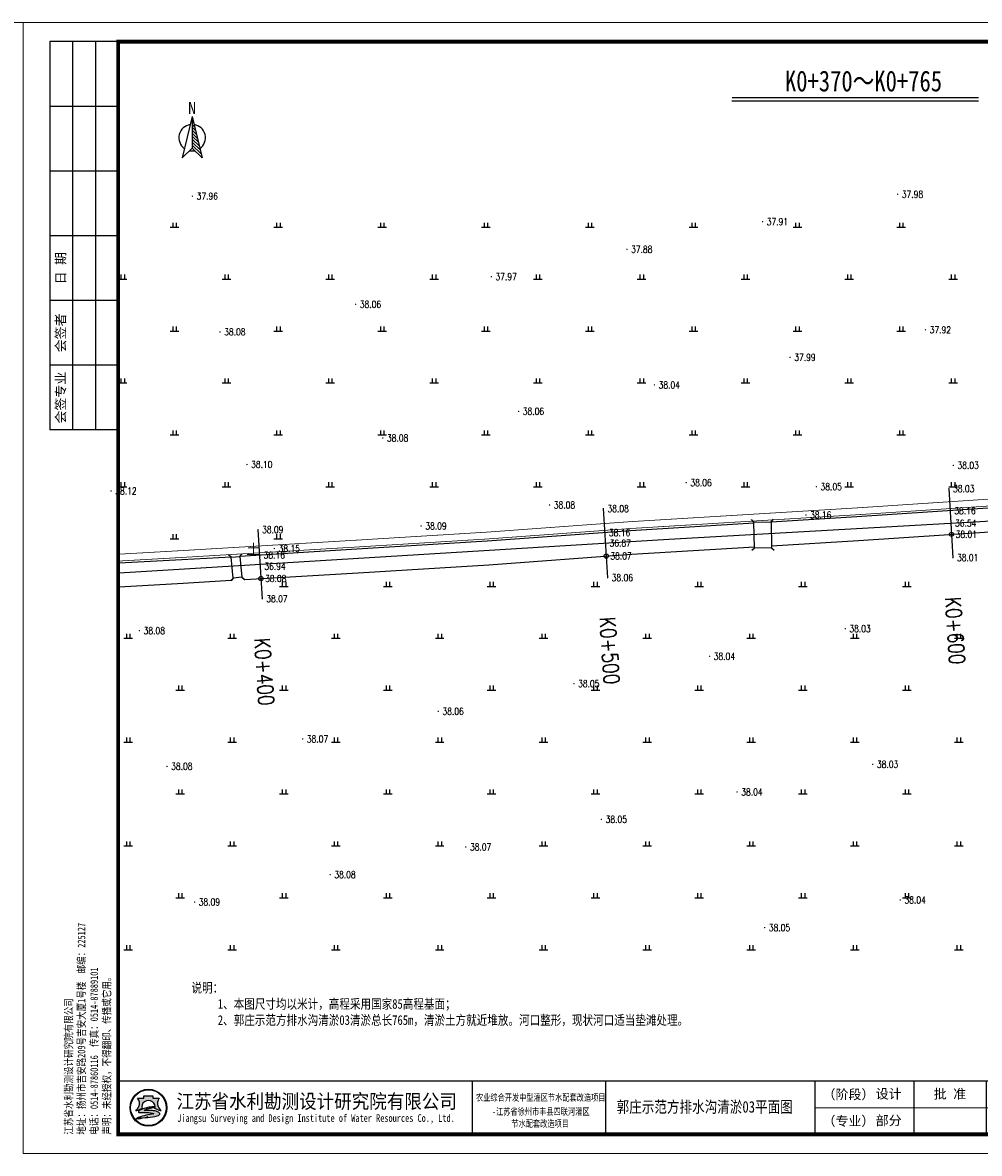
# Model space of a CAD drawing. Extents: x 464172 to 473094, y 3847158 to 3855433.
# Tile 89 of 98: x 470240 to 470517, y 3852704 to 3853030. Entities that reach past the tile are written whole.
import ezdxf
from ezdxf.enums import TextEntityAlignment as Align

# ---------------------------------------------------------------- set-up
doc = ezdxf.new("R2010")
doc.units = 0
doc.linetypes.add('X3', pattern=[5, 4, -1])
doc.layers.get('0').update_dxf_attribs({"linetype": 'CONTINUOUS'})
doc.layers.add('ASSIST', color=7, linetype='CONTINUOUS', plot=False)
for name, color, linetype in [('DIMTEX', 7, 'CONTINUOUS'), ('DLSS', 4, 'CONTINUOUS'), ('DMTZ', 3, 'CONTINUOUS'), ('DMX', 1, 'CONTINUOUS'), ('GCD', 9, 'CONTINUOUS'), ('LINE', 7, 'CONTINUOUS'), ('ZBTZ', 8, 'CONTINUOUS'), ('断面', 7, 'CONTINUOUS'), ('零点距', 1, 'CONTINUOUS')]:
    doc.layers.add(name, color=color, linetype=linetype)
doc.layers.add('文字', color=7, linetype='CONTINUOUS', lineweight=15)
doc.styles.add('-仿宋_GB2312', font='FangSong_GB2312.ttf')
doc.styles.add('HZ', font='rs.shx', dxfattribs={"width": 0.8, "bigfont": 'hztxt.shx'})
doc.styles.add('LYJFS', font='times.ttf', dxfattribs={"width": 0.7})
doc.styles.get("Standard").update_dxf_attribs({"font": 'rs.shx', "bigfont": 'hztxt.shx'})
doc.styles.add('STYLE2', font='txt', dxfattribs={"width": 0.8})
doc.styles.add('仿宋', font='FangSong_GB2312.ttf', dxfattribs={"width": 0.8})
doc.styles.add('仿宋体', font='FangSong_GB2312.ttf', dxfattribs={"width": 0.8})
doc.styles.add('宋体', font='txt')
doc.styles.add('黑体', font='simhei.ttf')
doc.linetypes.add('10411', pattern='A,2,[150,AAA.SHX,S=1,R=0,X=0,Y=1],2,[151,AAA.SHX,S=1,R=0,X=0,Y=3],1e-11', length=4.00000000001)

# ---------------------------------------------------------------- blocks, each defined once
blk = doc.blocks.new('GC200')
at = {"linetype": 'Continuous', "const_width": 0.2, "flags": 128}
blk.add_lwpolyline([(-0.1, 0, 1), (0.1, 0, 1)], format="xyb", close=True, dxfattribs=at)
blk = doc.blocks.new('gc119')
for p, q in [((-1.25, 0), (1.25, 0)), ((-0.5, 1.3), (-0.5, 0)), ((0.5, 1.3), (0.5, 0))]:
    blk.add_line(p, q)
blk = doc.blocks.new('A$C67844AE1')
at = {"color": 7, "linetype": 'ByBlock', "lineweight": -3}
for p, q in [((-68.54528065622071, 12.60233967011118), (-102.4539569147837, -126.4874291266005)), ((-68.54528065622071, 12.60233967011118), (-68.54528065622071, -93.55508338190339)), ((-68.54528065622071, 12.60233967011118), (-34.63660439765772, -126.4874291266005)), ((-68.54528065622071, 6.444916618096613), (-66.57848399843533, 4.534749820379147)), ((-75.16375737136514, -13.81146217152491), (-75.00695480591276, -13.90275762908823)), ((-68.54528065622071, -3.555083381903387), (-63.38429603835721, -8.56746807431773)), ((-68.54528065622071, -13.55508338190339), (-60.19010807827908, -21.66968596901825)), ((-68.54528065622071, -23.55508338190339), (-56.99592011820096, -34.77190386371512)), ((-68.54528065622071, -33.55508338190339), (-53.80173215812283, -47.874121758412)), ((-68.54528065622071, -43.55508338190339), (-50.60754419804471, -60.97633965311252)), ((-68.54528065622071, -53.55508338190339), (-47.4133562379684, -74.0785575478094)), ((-68.54528065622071, -63.55508338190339), (-44.21916827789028, -87.18077544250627)), ((-68.54528065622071, -73.55508338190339), (-41.02498031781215, -100.282993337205)), ((-68.54528065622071, -93.55508338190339), (-102.4539569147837, -126.4874291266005)), ((-68.54528065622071, -83.55508338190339), (-37.83079235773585, -113.3852112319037)), ((-68.54528065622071, -93.55508338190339), (-34.63660439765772, -126.4874291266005))]:
    blk.add_line(p, q, dxfattribs=at)
for start, end in [(98.47002997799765, 234.1282238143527), (305.8717761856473, 81.52997002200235), (258.3564658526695, 281.6435341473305)]:
    blk.add_arc((-68.54528065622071, -58.56304133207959), 44.66625879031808, start, end, dxfattribs=at)
at = {"color": 7, "linetype": 'ByBlock', "lineweight": -3, "insert": (-82.5777418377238, 61.776892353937), "char_height": 40, "width": 53.56766932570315, "attachment_point": 1}
blk.add_mtext('{\\fSimSun|b0|i0|c134|p2;N}', dxfattribs=at)
blk = doc.blocks.new('TK')
h = blk.add_hatch(color=152)
h.dxf.hatch_style = 1
h.paths.add_polyline_path([(37.76634519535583, 12, 1), (28.08865389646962, 12, 1)])
h.paths.add_polyline_path([(37.60348109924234, 12, 1), (28.2515179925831, 12, 1)], flags=16)
h = blk.add_hatch(color=152)
h.dxf.hatch_style = 1
edge = h.paths.add_edge_path()
edge.add_arc((34.80941884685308, 9.57513306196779), 1.461698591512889, 43.31770961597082, 70.37003522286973)
edge.add_arc((33.42980450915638, 5.707128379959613), 5.568375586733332, 70.37003522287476, 84.52854590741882)
edge.add_arc((32.84297213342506, -0.4193509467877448), 11.72289597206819, 84.5285459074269, 95.17746754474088)
edge.add_arc((32.98455917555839, 9.871856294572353), 1.831337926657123, 111.7965680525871, 130.9174013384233, ccw=False)
edge.add_arc((34.88031159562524, 5.13131362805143), 6.936886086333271, 98.84274785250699, 111.79656805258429, ccw=False)
edge.add_arc((35.94667124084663, -1.723120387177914), 13.873772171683, 95.21036804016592, 98.84274785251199, ccw=False)
edge.add_ellipse((32.92749954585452, 12.29239219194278), major_axis=(-1.773815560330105, 0), ratio=0.8776980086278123, start_angle=172.6538623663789, end_angle=176.9129867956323)
edge.add_arc((34.51986391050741, 1.961408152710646), 10.24870363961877, 88.99992913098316, 98.52267106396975)
edge.add_arc((34.12653419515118, 4.586133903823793), 7.594670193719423, 98.5226710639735, 116.8491039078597)
edge.add_arc((31.25213164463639, 10.26438648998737), 1.230336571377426, 116.8491039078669, 139.2900683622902)
edge.add_arc((30.4676556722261, 10.93937889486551), 0.1954369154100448, 139.2900683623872, 263.050638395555)
edge.add_arc((30.65080526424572, 12.44199033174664), 1.70916902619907, 263.0506383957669, 272.136251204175)
edge.add_arc((31.81845295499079, -18.86063964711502), 29.61523112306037, 88.46268833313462, 92.13625120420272, ccw=False)
edge.add_arc((32.47617160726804, 5.646726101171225), 5.099041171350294, 68.07113774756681, 88.46268833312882, ccw=False)
edge.add_arc((36.58583429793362, -10.91731876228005), 21.4080615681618, 95.91294384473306, 98.79521578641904)
edge.add_arc((35.21854840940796, -2.080308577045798), 12.46590188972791, 98.79521578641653, 117.8496747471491)
edge.add_arc((93.71745628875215, -228.4932874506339), 245.9934265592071, 104.7703900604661, 105.15790668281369, ccw=False)
edge.add_line((31.00239690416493, 9.371353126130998), (30.1988762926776, 9.045501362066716))
edge.add_arc((51.56004769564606, -88.12407086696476), 99.48982566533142, 100.90627282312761, 102.39834375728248, ccw=False)
edge.add_line((32.73627937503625, 9.568770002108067), (32.12568198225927, 9.380185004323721))
edge.add_arc((29.81630978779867, 37.97211086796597), 28.68503833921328, 274.6177604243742, 279.6944367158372)
edge.add_arc((33.87653895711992, 14.20489681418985), 4.573507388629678, 279.694436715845, 287.6119267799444)
edge.add_arc((34.76080719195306, 11.41934212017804), 1.650966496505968, 287.6119267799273, 311.5140981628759)
edge.add_arc((35.67269695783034, 10.38914913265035), 0.2751610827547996, 311.5140981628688, 403.3177096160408)
edge = h.paths.add_edge_path()
edge.add_arc((37.34861352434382, 13.13700107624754), 2.066422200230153, 138.9741968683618, 204.1180883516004, ccw=False)
edge.add_line((35.78967558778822, 14.49339822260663), (34.09257231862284, 14.49339822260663))
edge.add_line((34.09257231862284, 14.49339822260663), (34.09257231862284, 15.08006279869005))
edge.add_line((34.09257231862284, 15.08006279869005), (31.76242677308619, 15.08006279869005))
edge.add_line((31.76242677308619, 15.08006279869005), (31.76242677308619, 14.49339822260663))
edge.add_line((31.76242677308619, 14.49339822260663), (30.06532350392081, 14.49339822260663))
edge.add_arc((28.50638556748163, 13.13700107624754), 2.066422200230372, -24.118088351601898, 41.0258031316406, ccw=False)
edge.add_arc((26.96985351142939, 13.82490731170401), 3.749914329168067, 314.34412131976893, 335.8819116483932, ccw=False)
edge.add_arc((28.92445619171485, 14.17747440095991), 3.106664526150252, 282.3877277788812, 290.1465811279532)
edge.add_arc((25.86021252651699, 22.52986678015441), 12.00340818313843, 290.1465811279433, 296.6495194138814)
edge.add_ellipse((32.92749954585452, 12.29239219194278), major_axis=(-1.773815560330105, 0), ratio=0.8776980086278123, start_angle=176.9129867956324, end_angle=378.37473811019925, ccw=False)
edge.add_ellipse((32.92749954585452, 12.29239219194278), major_axis=(-1.773815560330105, 0), ratio=0.8776980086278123, start_angle=172.653862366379, end_angle=176.9129867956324, ccw=False)
edge.add_ellipse((32.92749954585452, 12.29239219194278), major_axis=(-1.773815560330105, 0), ratio=0.8776980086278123, start_angle=161.6252618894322, end_angle=172.653862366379, ccw=False)
edge.add_arc((39.99478656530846, 22.52986678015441), 12.00340818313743, 243.3504805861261, 249.853418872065)
edge.add_arc((36.93054290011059, 14.17747440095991), 3.106664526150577, 249.8534188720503, 257.61227222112)
edge.add_arc((38.88514558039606, 13.82490731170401), 3.74991432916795, 204.1180883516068, 225.6558786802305, ccw=False)
at = {"lineweight": 0}
for p, q in [((0, 0), (0, 297)), ((0, 297), (420, 297)), ((420, 297), (420, 0)), ((415, 12), (208, 12)), ((420, 0), (0, 0))]:
    blk.add_line(p, q, dxfattribs=at)
for p, q in [((25, 292), (7, 292)), ((7, 292), (7, 190)), ((13, 292), (13, 190)), ((19, 292), (19, 190)), ((25, 275), (7, 275)), ((25, 258), (7, 258)), ((25, 241), (7, 241)), ((25, 224), (7, 224)), ((25, 207), (7, 207)), ((25, 190), (7, 190)), ((118, 19), (118, 5)), ((153, 19), (153, 5)), ((208, 19), (208, 5)), ((234, 19), (234, 5)), ((253, 19), (253, 5)), ((272, 19), (272, 5)), ((291, 19), (291, 5)), ((310, 19), (310, 5)), ((329, 19), (329, 5)), ((348, 19), (348, 5)), ((366, 19), (366, 5)), ((383, 12), (383, 5))]:
    blk.add_line(p, q)
at = {"lineweight": 0, "const_width": 1}
blk.add_lwpolyline([(25, 292), (415, 292), (415, 5), (25, 5)], close=True, dxfattribs=at)
at = {"lineweight": 0, "const_width": 0.4}
blk.add_lwpolyline([(415, 19), (25, 19)], dxfattribs=at)
at = {"color": 152}
for points in [[(31.24412181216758, 11.80161767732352, -0.02838203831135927), (29.99446309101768, 11.26089254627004, -0.03386732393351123), (29.59091690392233, 11.14313846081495, 0.09425397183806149), (30.39241989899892, 12.29262248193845, 0.2921547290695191), (30.06532350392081, 14.49339822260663), (31.76242677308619, 14.49339822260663), (31.76242677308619, 15.08006279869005), (34.09257231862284, 15.08006279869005), (34.09257231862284, 14.49339822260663), (35.78967558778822, 14.49339822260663, 0.29215472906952), (35.46257919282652, 12.29262248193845, 0.09425397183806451), (36.2640821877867, 11.14313846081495, -0.03386732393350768), (35.86053600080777, 11.26089254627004, -0.02838203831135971), (34.61087727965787, 11.80161767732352)], [(34.69874112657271, 12.20855064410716, 0.04157472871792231), (33.0009984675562, 12.09693843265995, 0.08013502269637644), (30.6964595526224, 11.36209164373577, 0.09823132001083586), (30.31951032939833, 11.06684867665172, 0.599439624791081), (30.44400935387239, 10.74537776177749, 0.03966424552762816), (30.71451621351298, 10.73400916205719, -0.01603031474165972), (32.61296833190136, 10.7439319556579, -0.08921046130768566), (34.38043466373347, 10.37684270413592, 0.01257694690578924), (33.31247064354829, 10.23900867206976, 0.08333285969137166), (29.39506013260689, 8.941746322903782, -0.001690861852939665), (31.00239690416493, 9.371353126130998), (30.1988762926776, 9.045501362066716, -0.006510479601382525), (32.73627937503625, 9.568770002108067), (32.12568198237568, 9.380185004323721, 0.02215480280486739), (34.64668864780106, 9.696699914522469, 0.03456031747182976), (35.26033732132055, 9.845760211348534, 0.1046726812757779), (35.85507491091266, 10.18311053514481, 0.4234638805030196), (35.87289335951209, 10.57792154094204, 0.1185893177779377), (35.30046801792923, 10.95188049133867, 0.06185687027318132), (33.96074808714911, 11.25013348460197, 0.04649815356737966), (31.78508714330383, 11.25571519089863, -0.08362449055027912), (32.30456102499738, 11.57226833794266, -0.05658197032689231), (33.81395195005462, 11.9857476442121, -0.01585057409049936), (34.68675527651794, 12.09332510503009)]]:
    blk.add_lwpolyline(points, format="xyb", dxfattribs=at)
for radius in [4.838845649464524, 4.675981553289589]:
    blk.add_circle((32.92749954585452, 12), radius, dxfattribs=at)
blk.add_arc((34.88031159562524, 5.13131362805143), 6.936886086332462, 98.84274785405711, 111.7965680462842, dxfattribs=at)
for start_param, end_param in [(2.820892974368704, 6.603884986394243), (3.013378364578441, 3.087714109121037)]:
    blk.add_ellipse((32.92749954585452, 12.29239219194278), major_axis=(-1.773815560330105, 0), ratio=0.8776980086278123, start_param=start_param, end_param=end_param, dxfattribs=at)
at = {"style": '宋体'}
for s, height, width, p in [('江苏省水利勘测设计研究院有限公司', 3.75, 0.9, (77.12731924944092, 13.75084589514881)), ('农业综合开发中型灌区节水配套改造项目', 1.8, 0.75, (136, 14.74047347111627)), ('-江苏省徐州市丰县四联河灌区', 1.8, 0.75, (136, 11.02926161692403)), ('Jiangsu Surveying and Design Institute of Water Resources Co., Ltd.', 2, 0.8, (76.9551912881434, 9.01340379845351)), ('节水配套改造项目', 1.8, 0.75, (135.8399052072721, 7.880905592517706))]:
    blk.add_text(s, height=height, dxfattribs=dict(at, width=width)).set_placement(p, align=Align.MIDDLE)
at = {"style": 'LYJFS'}
for s, p in [('（阶段）', (216.8339300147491, 15.5)), ('（专业）', (216.8339300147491, 8.5))]:
    blk.add_text(s, height=2.5, dxfattribs=at).set_placement(p, align=Align.MIDDLE_CENTER)
at = {"style": '仿宋'}
blk.add_text('2018.05', height=2.5, dxfattribs=at).set_placement((357, 8.5), align=Align.MIDDLE)
at = {"rotation": 90}
for s, insert, char_height, attachment_point, style in [('日 期', (10, 232.5), 2.5, 5, '宋体'), ('会签者', (10, 215.5), 2.5, 5, '宋体'), ('会签专业', (10, 198.5), 2.5, 5, '宋体'), ('江苏省水利勘测设计研究院有限公司\\P地址：扬州市吉安路209号吉安大厦1号楼  邮编：225127\\P电话：0514-87860116  传真：0514-87889101\\P声明：未经授权，不得翻印、传播或它用。', (23.29513194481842, 4.918324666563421), 2, 7, '仿宋')]:
    blk.add_mtext(s, dxfattribs=dict(at, insert=insert, char_height=char_height, attachment_point=attachment_point, style=style))
at = {"char_height": 2.5, "attachment_point": 5, "style": '宋体'}
for s, insert in [('设计', (227.4021536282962, 15.5)), ('批 准', (243.5, 15.5)), ('核 定', (262.4375, 15.47222222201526)), ('审 查', (281.4305555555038, 15.47328627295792)), ('校 核', (300.4652777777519, 15.54328155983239)), ('设 计', (319.4722222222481, 15.59333057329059)), ('制 图', (338.4166666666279, 15.4779241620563)), ('日 期', (357, 15.5)), ('甲级设计证书编号A132012666', (390.5, 15.5)), ('部分', (227.4021536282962, 8.5)), ('图 号', (374.5, 8.5))]:
    blk.add_mtext(s, dxfattribs=dict(at, insert=insert))

msp = doc.modelspace()

# ---------------------------------------------------------------- linework, layer by layer
at = {"lineweight": 0}
for p, q in [((469778.8677340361, 3853030.298726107), (470240.8908340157, 3853030.298726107)), ((470240.8908340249, 3853030.298726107), (470702.9139340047, 3853030.298726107))]:
    msp.add_line(p, q, dxfattribs=at)
at = {"linetype": 'Continuous', "flags": 128}
msp.add_lwpolyline([(470268.3922091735, 3852871.308993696), (470427.1950237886, 3852881.017920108), (470617.1466663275, 3852891.850847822), (470662.2141600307, 3852894.623489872)], dxfattribs=at)
at = {"layer": 'ASSIST', "linetype": 'Continuous', "flags": 128}
for points in [[(470451.9487616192, 3852878.493314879), (470451.8006825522, 3852885.993116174), (470456.7937043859, 3852886.091700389), (470456.9417834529, 3852878.591899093)], [(470301.3510232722, 3852869.793846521), (470300.7824935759, 3852875.855738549), (470303.2421664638, 3852876.086425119), (470303.8106961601, 3852870.024533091)]]:
    msp.add_lwpolyline(points, close=True, dxfattribs=at)
at = {"layer": 'DIMTEX', "color": 1, "linetype": 'Continuous'}
msp.add_line((470445.4891335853, 3853008.697770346), (470516.7603159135, 3853008.697770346), dxfattribs=at)
at = {"layer": 'DIMTEX', "linetype": 'Continuous'}
msp.add_line((470445.4686407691, 3853007.735327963), (470516.7603159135, 3853007.735327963), dxfattribs=at)
at = {"layer": 'DLSS', "color": 8, "linetype": 'X3', "const_width": 0.2, "flags": 128}
msp.add_lwpolyline([(470268.3922091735, 3852876.716829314), (470286.2936127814, 3852877.735817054), (470336.9074054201, 3852880.761116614), (470374.5608342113, 3852883.075317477), (470415.9390564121, 3852886.098325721), (470481.4255307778, 3852890.078994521), (470535.3944040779, 3852893.658955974), (470561.680914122, 3852894.80728667), (470595.2271646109, 3852896.933858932)], dxfattribs=at)
at = {"layer": 'DLSS', "color": 8, "linetype": 'Continuous', "const_width": 0.2, "flags": 128}
msp.add_lwpolyline([(470268.3922091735, 3852874.733049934), (470286.4089774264, 3852875.758604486), (470337.0272406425, 3852878.784171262), (470374.6937435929, 3852881.09917567), (470416.0713021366, 3852884.122135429), (470481.5511619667, 3852888.102402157), (470535.5031830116, 3852891.681245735), (470561.7867947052, 3852892.829449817), (470595.3524660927, 3852894.957253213)], dxfattribs=at)
at = {"layer": 'DLSS', "linetype": 'Continuous'}
for points in [[(470451.8006825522, 3852885.993116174), (470451.0797548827, 3852886.686126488)], [(470451.9487616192, 3852878.493314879), (470451.8006825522, 3852885.993116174)], [(470456.7937043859, 3852886.091700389), (470457.4867147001, 3852886.812628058)], [(470456.7937043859, 3852886.091700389), (470456.9417834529, 3852878.591899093)], [(470451.9487616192, 3852878.493314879), (470451.255751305, 3852877.77238721)], [(470456.9417834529, 3852878.591899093), (470457.6627111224, 3852877.898888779)], [(470300.7824935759, 3852875.855738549), (470300.0124482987, 3852876.49372779)], [(470301.3510232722, 3852869.793846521), (470300.7824935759, 3852875.855738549)], [(470303.2421664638, 3852876.086425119), (470303.8801557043, 3852876.856470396)], [(470303.2421664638, 3852876.086425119), (470303.8106961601, 3852870.024533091)], [(470301.3510232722, 3852869.793846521), (470300.7130340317, 3852869.023801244)], [(470303.8106961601, 3852870.024533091), (470304.5807414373, 3852869.38654385)]]:
    msp.add_lwpolyline(points, dxfattribs=at)
at = {"layer": 'DMTZ', "color": 7, "linetype": '10411', "flags": 128}
for points in [[(470598.0534646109, 3852893.573958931), (470561.8213477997, 3852892.184002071), (470535.5386819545, 3852891.035839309), (470481.5921604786, 3852887.457360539), (470456.7964996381, 3852885.950128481)], [(470456.9307134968, 3852879.152562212), (470482.0230640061, 3852880.677828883), (470535.9117837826, 3852884.252473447), (470562.1437974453, 3852885.398423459), (470592.6638646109, 3852887.154658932), (470601.1260008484, 3852887.600432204)], [(470451.8075190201, 3852885.646867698), (470416.1144592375, 3852883.477225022), (470374.7371172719, 3852880.454281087), (470337.0663476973, 3852878.139014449), (470303.2421664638, 3852876.086425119)], [(470303.8106961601, 3852870.024533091), (470304.6664070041, 3852869.397087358), (470337.4773715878, 3852871.358272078), (470375.192984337, 3852873.676294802), (470416.5680500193, 3852876.699072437), (470451.9417328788, 3852878.849301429)], [(470300.7824935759, 3852875.855738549), (470286.4466255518, 3852875.11336047), (470268.3922091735, 3852874.085662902)], [(470268.3922091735, 3852867.281480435), (470286.842315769, 3852868.33170157), (470300.7013333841, 3852869.208584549), (470301.3510232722, 3852869.793846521)]]:
    msp.add_lwpolyline(points, dxfattribs=at)
at = {"layer": 'DMX', "linetype": 'Continuous'}
for points in [[(470508.1626882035, 3852895.651748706), (470509.3014363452, 3852875.684193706)], [(470408.2884704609, 3852889.880678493), (470409.5089565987, 3852869.917952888)], [(470308.474842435, 3852883.778247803), (470309.6953285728, 3852863.815522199)]]:
    msp.add_lwpolyline(points, dxfattribs=at)
at = {"layer": '断面', "color": 3, "lineweight": 15}
msp.add_line((464172.0765449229, 3853030.298726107), (473094.2561084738, 3853030.298726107), dxfattribs=at)
at = {"layer": '零点距', "linetype": 'Continuous'}
for centre in [(470508.9149174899, 3852882.461668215), (470409.1276045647, 3852876.155488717), (470309.337013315, 3852869.676259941)]:
    msp.add_circle(centre, 0.6012746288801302, dxfattribs=at)

# ---------------------------------------------------------------- block references
at = {"layer": 'GCD', "linetype": 'Continuous'}
ref = msp.add_blockref('GC200', (470289.5512079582, 3852980.160283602, 37.95635257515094), dxfattribs=at)
ref.add_attrib('height', '37.96', dxfattribs={"linetype": 'Continuous', "height": 2, "style": 'HZ', "width": 0.8}).set_placement((470290.7512079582, 3852980.160283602), align=Align.MIDDLE_LEFT)
ref = msp.add_blockref('GC200', (470493.3665571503, 3852980.718976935, 37.97547393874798), dxfattribs=at)
ref.add_attrib('height', '37.98', dxfattribs={"linetype": 'Continuous', "height": 2, "style": 'HZ', "width": 0.8}).set_placement((470494.5665571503, 3852980.718976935), align=Align.MIDDLE_LEFT)
ref = msp.add_blockref('GC200', (470454.3143066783, 3852972.78836588, 37.91065465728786), dxfattribs=at)
ref.add_attrib('height', '37.91', dxfattribs={"linetype": 'Continuous', "height": 2, "style": 'HZ', "width": 0.8}).set_placement((470455.5143066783, 3852972.78836588), align=Align.MIDDLE_LEFT)
ref = msp.add_blockref('GC200', (470415.1144746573, 3852964.827639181, 37.8828681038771), dxfattribs=at)
ref.add_attrib('height', '37.88', dxfattribs={"linetype": 'Continuous', "height": 2, "style": 'HZ', "width": 0.8}).set_placement((470416.3144746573, 3852964.827639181), align=Align.MIDDLE_LEFT)
ref = msp.add_blockref('GC200', (470375.914642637, 3852956.866912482, 37.97158452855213), dxfattribs=at)
ref.add_attrib('height', '37.97', dxfattribs={"linetype": 'Continuous', "height": 2, "style": 'HZ', "width": 0.8}).set_placement((470377.114642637, 3852956.866912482), align=Align.MIDDLE_LEFT)
ref = msp.add_blockref('GC200', (470336.7148106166, 3852948.906185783, 38.05688318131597), dxfattribs=at)
ref.add_attrib('height', '38.06', dxfattribs={"linetype": 'Continuous', "height": 2, "style": 'HZ', "width": 0.8}).set_placement((470337.9148106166, 3852948.906185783), align=Align.MIDDLE_LEFT)
ref = msp.add_blockref('GC200', (470297.5149785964, 3852940.945459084, 38.07518130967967), dxfattribs=at)
ref.add_attrib('height', '38.08', dxfattribs={"linetype": 'Continuous', "height": 2, "style": 'HZ', "width": 0.8}).set_placement((470298.7149785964, 3852940.945459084), align=Align.MIDDLE_LEFT)
ref = msp.add_blockref('GC200', (470501.4010746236, 3852941.534202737, 37.92227866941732), dxfattribs=at)
ref.add_attrib('height', '37.92', dxfattribs={"linetype": 'Continuous', "height": 2, "style": 'HZ', "width": 0.8}).set_placement((470502.6010746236, 3852941.534202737), align=Align.MIDDLE_LEFT)
ref = msp.add_blockref('GC200', (470462.2750333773, 3852933.58853386, 37.98674282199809), dxfattribs=at)
ref.add_attrib('height', '37.99', dxfattribs={"linetype": 'Continuous', "height": 2, "style": 'HZ', "width": 0.8}).set_placement((470463.4750333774, 3852933.58853386), align=Align.MIDDLE_LEFT)
ref = msp.add_blockref('GC200', (470423.075201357, 3852925.627807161, 38.04462011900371), dxfattribs=at)
ref.add_attrib('height', '38.04', dxfattribs={"linetype": 'Continuous', "height": 2, "style": 'HZ', "width": 0.8}).set_placement((470424.275201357, 3852925.627807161), align=Align.MIDDLE_LEFT)
ref = msp.add_blockref('GC200', (470383.8169184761, 3852917.96052438, 38.0627357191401), dxfattribs=at)
ref.add_attrib('height', '38.06', dxfattribs={"linetype": 'Continuous', "height": 2, "style": 'HZ', "width": 0.8}).set_placement((470385.0169184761, 3852917.96052438), align=Align.MIDDLE_LEFT)
ref = msp.add_blockref('GC200', (470344.5586355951, 3852910.2932416, 38.08085131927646), dxfattribs=at)
ref.add_attrib('height', '38.08', dxfattribs={"linetype": 'Continuous', "height": 2, "style": 'HZ', "width": 0.8}).set_placement((470345.7586355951, 3852910.2932416), align=Align.MIDDLE_LEFT)
ref = msp.add_blockref('GC200', (470305.3003527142, 3852902.625958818, 38.09896691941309), dxfattribs=at)
ref.add_attrib('height', '38.10', dxfattribs={"linetype": 'Continuous', "height": 2, "style": 'HZ', "width": 0.8}).set_placement((470306.5003527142, 3852902.625958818), align=Align.MIDDLE_LEFT)
ref = msp.add_blockref('GC200', (470509.4355920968, 3852902.349428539, 38.03235705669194), dxfattribs=at)
ref.add_attrib('height', '38.03', dxfattribs={"linetype": 'Continuous', "height": 2, "style": 'HZ', "width": 0.8}).set_placement((470510.6355920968, 3852902.349428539), align=Align.MIDDLE_LEFT)
ref = msp.add_blockref('GC200', (470432.2536974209, 3852897.358730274, 38.06104317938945), dxfattribs=at)
ref.add_attrib('height', '38.06', dxfattribs={"linetype": 'Continuous', "height": 2, "style": 'HZ', "width": 0.8}).set_placement((470433.4536974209, 3852897.358730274), align=Align.MIDDLE_LEFT)
ref = msp.add_blockref('GC200', (470469.8659216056, 3852896.209842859, 38.04952471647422), dxfattribs=at)
ref.add_attrib('height', '38.05', dxfattribs={"linetype": 'Continuous', "height": 2, "style": 'HZ', "width": 0.8}).set_placement((470471.0659216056, 3852896.209842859), align=Align.MIDDLE_LEFT)
ref = msp.add_blockref('GC200', (470266.0420698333, 3852894.958676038, 38.11708251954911), dxfattribs=at)
ref.add_attrib('height', '38.12', dxfattribs={"linetype": 'Continuous', "height": 2, "style": 'HZ', "width": 0.8}).set_placement((470267.2420698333, 3852894.958676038), align=Align.MIDDLE_LEFT)
ref = msp.add_blockref('GC200', (470508.1626882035, 3852895.651748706, 38.03), dxfattribs=at)
ref.add_attrib('height', '38.03', dxfattribs={"linetype": 'Continuous', "height": 2, "style": 'HZ', "width": 0.8}).set_placement((470509.3626882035, 3852895.651748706, 38.03), align=Align.MIDDLE_LEFT)
ref = msp.add_blockref('GC200', (470392.7738557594, 3852890.928947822, 38.07838086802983), dxfattribs=at)
ref.add_attrib('height', '38.08', dxfattribs={"linetype": 'Continuous', "height": 2, "style": 'HZ', "width": 0.8}).set_placement((470393.9738557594, 3852890.928947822), align=Align.MIDDLE_LEFT)
ref = msp.add_blockref('GC200', (470408.2884704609, 3852889.880678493, 38.08), dxfattribs=at)
ref.add_attrib('height', '38.08', dxfattribs={"linetype": 'Continuous', "height": 2, "style": 'HZ', "width": 0.8}).set_placement((470409.4884704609, 3852889.880678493, 38.08), align=Align.MIDDLE_LEFT)
ref = msp.add_blockref('GC200', (470466.838509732, 3852888.047657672, 38.1557), dxfattribs=at)
ref.add_attrib('height', '38.16', dxfattribs={"linetype": 'Continuous', "height": 2, "style": 'HZ', "width": 0.8}).set_placement((470468.0385097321, 3852888.047657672), align=Align.MIDDLE_LEFT)
ref = msp.add_blockref('GC200', (470508.5281144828, 3852889.244125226, 38.16), dxfattribs=at)
ref.add_attrib('height', '38.16', dxfattribs={"linetype": 'Continuous', "height": 2, "style": 'HZ', "width": 0.8}).set_placement((470509.7281144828, 3852889.244125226, 38.16), align=Align.MIDDLE_LEFT)
ref = msp.add_blockref('GC200', (470308.474842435, 3852883.778247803, 38.09), dxfattribs=at)
ref.add_attrib('height', '38.09', dxfattribs={"linetype": 'Continuous', "height": 2, "style": 'HZ', "width": 0.8}).set_placement((470309.6748424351, 3852883.778247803, 38.09), align=Align.MIDDLE_LEFT)
ref = msp.add_blockref('GC200', (470355.648705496, 3852884.882656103, 38.09468448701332), dxfattribs=at)
ref.add_attrib('height', '38.09', dxfattribs={"linetype": 'Continuous', "height": 2, "style": 'HZ', "width": 0.8}).set_placement((470356.848705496, 3852884.882656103), align=Align.MIDDLE_LEFT)
ref = msp.add_blockref('GC200', (470508.7320622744, 3852885.667971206, 36.54), dxfattribs=at)
ref.add_attrib('height', '36.54', dxfattribs={"linetype": 'Continuous', "height": 2, "style": 'HZ', "width": 0.8}).set_placement((470509.9320622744, 3852885.667971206, 36.54), align=Align.MIDDLE_LEFT)
ref = msp.add_blockref('GC200', (470408.7130259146, 3852882.936491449, 38.16), dxfattribs=at)
ref.add_attrib('height', '38.16', dxfattribs={"linetype": 'Continuous', "height": 2, "style": 'HZ', "width": 0.8}).set_placement((470409.9130259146, 3852882.936491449, 38.16), align=Align.MIDDLE_LEFT)
ref = msp.add_blockref('GC200', (470408.8987135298, 3852879.89931569, 36.87), dxfattribs=at)
ref.add_attrib('height', '36.87', dxfattribs={"linetype": 'Continuous', "height": 2, "style": 'HZ', "width": 0.8}).set_placement((470410.0987135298, 3852879.89931569, 36.87), align=Align.MIDDLE_LEFT)
ref = msp.add_blockref('GC200', (470508.9149174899, 3852882.461668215, 38.01), dxfattribs=at)
ref.add_attrib('height', '38.01', dxfattribs={"linetype": 'Continuous', "height": 2, "style": 'HZ', "width": 0.8}).set_placement((470510.1149174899, 3852882.461668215, 38.01), align=Align.MIDDLE_LEFT)
ref = msp.add_blockref('GC200', (470313.2431085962, 3852878.348584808, 38.15), dxfattribs=at)
ref.add_attrib('height', '38.15', dxfattribs={"linetype": 'Continuous', "height": 2, "style": 'HZ', "width": 0.8}).set_placement((470314.4431085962, 3852878.348584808), align=Align.MIDDLE_LEFT)
ref = msp.add_blockref('GC200', (470308.9240266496, 3852876.431223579, 38.16), dxfattribs=at)
ref.add_attrib('height', '38.16', dxfattribs={"linetype": 'Continuous', "height": 2, "style": 'HZ', "width": 0.8}).set_placement((470310.1240266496, 3852876.431223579, 38.16), align=Align.MIDDLE_LEFT)
ref = msp.add_blockref('GC200', (470409.1276045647, 3852876.155488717, 38.073), dxfattribs=at)
ref.add_attrib('height', '38.07', dxfattribs={"linetype": 'Continuous', "height": 2, "style": 'HZ', "width": 0.8}).set_placement((470410.3276045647, 3852876.155488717, 38.073), align=Align.MIDDLE_LEFT)
ref = msp.add_blockref('GC200', (470509.3014363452, 3852875.684193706, 38.01), dxfattribs=at)
ref.add_attrib('height', '38.01', dxfattribs={"linetype": 'Continuous', "height": 2, "style": 'HZ', "width": 0.8}).set_placement((470510.5014363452, 3852875.684193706, 38.01), align=Align.MIDDLE_LEFT)
ref = msp.add_blockref('GC200', (470309.1229796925, 3852873.177073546, 36.94), dxfattribs=at)
ref.add_attrib('height', '36.94', dxfattribs={"linetype": 'Continuous', "height": 2, "style": 'HZ', "width": 0.8}).set_placement((470310.3229796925, 3852873.177073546, 36.94), align=Align.MIDDLE_LEFT)
ref = msp.add_blockref('GC200', (470309.337013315, 3852869.676259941, 38.08), dxfattribs=at)
ref.add_attrib('height', '38.08', dxfattribs={"linetype": 'Continuous', "height": 2, "style": 'HZ', "width": 0.8}).set_placement((470310.537013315, 3852869.676259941, 38.08), align=Align.MIDDLE_LEFT)
ref = msp.add_blockref('GC200', (470409.5089565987, 3852869.917952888, 38.06), dxfattribs=at)
ref.add_attrib('height', '38.06', dxfattribs={"linetype": 'Continuous', "height": 2, "style": 'HZ', "width": 0.8}).set_placement((470410.7089565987, 3852869.917952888, 38.06), align=Align.MIDDLE_LEFT)
ref = msp.add_blockref('GC200', (470309.6953285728, 3852863.815522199, 38.07), dxfattribs=at)
ref.add_attrib('height', '38.07', dxfattribs={"linetype": 'Continuous', "height": 2, "style": 'HZ', "width": 0.8}).set_placement((470310.8953285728, 3852863.815522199, -38.06939688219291), align=Align.MIDDLE_LEFT)
ref = msp.add_blockref('GC200', (470274.2365999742, 3852854.585068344, 38.08043453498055), dxfattribs=at)
ref.add_attrib('height', '38.08', dxfattribs={"linetype": 'Continuous', "height": 2, "style": 'HZ', "width": 0.8}).set_placement((470275.4365999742, 3852854.585068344), align=Align.MIDDLE_LEFT)
ref = msp.add_blockref('GC200', (470478.1964867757, 3852855.18886982, 38.02891551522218), dxfattribs=at)
ref.add_attrib('height', '38.03', dxfattribs={"linetype": 'Continuous', "height": 2, "style": 'HZ', "width": 0.8}).set_placement((470479.3964867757, 3852855.18886982), align=Align.MIDDLE_LEFT)
ref = msp.add_blockref('GC200', (470438.9966547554, 3852847.22814312, 38.03995316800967), dxfattribs=at)
ref.add_attrib('height', '38.04', dxfattribs={"linetype": 'Continuous', "height": 2, "style": 'HZ', "width": 0.8}).set_placement((470440.1966547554, 3852847.22814312), align=Align.MIDDLE_LEFT)
ref = msp.add_blockref('GC200', (470399.7968227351, 3852839.267416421, 38.05099082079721), dxfattribs=at)
ref.add_attrib('height', '38.05', dxfattribs={"linetype": 'Continuous', "height": 2, "style": 'HZ', "width": 0.8}).set_placement((470400.9968227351, 3852839.267416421), align=Align.MIDDLE_LEFT)
ref = msp.add_blockref('GC200', (470360.5969907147, 3852831.306689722, 38.06202847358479), dxfattribs=at)
ref.add_attrib('height', '38.06', dxfattribs={"linetype": 'Continuous', "height": 2, "style": 'HZ', "width": 0.8}).set_placement((470361.7969907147, 3852831.306689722), align=Align.MIDDLE_LEFT)
ref = msp.add_blockref('GC200', (470321.3971586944, 3852823.345963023, 38.07306612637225), dxfattribs=at)
ref.add_attrib('height', '38.07', dxfattribs={"linetype": 'Continuous', "height": 2, "style": 'HZ', "width": 0.8}).set_placement((470322.5971586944, 3852823.345963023), align=Align.MIDDLE_LEFT)
ref = msp.add_blockref('GC200', (470282.1973266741, 3852815.385236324, 38.08410377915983), dxfattribs=at)
ref.add_attrib('height', '38.08', dxfattribs={"linetype": 'Continuous', "height": 2, "style": 'HZ', "width": 0.8}).set_placement((470283.3973266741, 3852815.385236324), align=Align.MIDDLE_LEFT)
ref = msp.add_blockref('GC200', (470486.1572134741, 3852815.989037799, 38.03258475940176), dxfattribs=at)
ref.add_attrib('height', '38.03', dxfattribs={"linetype": 'Continuous', "height": 2, "style": 'HZ', "width": 0.8}).set_placement((470487.3572134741, 3852815.989037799), align=Align.MIDDLE_LEFT)
ref = msp.add_blockref('GC200', (470446.9573814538, 3852808.0283111, 38.04362241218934), dxfattribs=at)
ref.add_attrib('height', '38.04', dxfattribs={"linetype": 'Continuous', "height": 2, "style": 'HZ', "width": 0.8}).set_placement((470448.1573814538, 3852808.0283111), align=Align.MIDDLE_LEFT)
ref = msp.add_blockref('GC200', (470407.7575494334, 3852800.067584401, 38.05466006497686), dxfattribs=at)
ref.add_attrib('height', '38.05', dxfattribs={"linetype": 'Continuous', "height": 2, "style": 'HZ', "width": 0.8}).set_placement((470408.9575494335, 3852800.067584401), align=Align.MIDDLE_LEFT)
ref = msp.add_blockref('GC200', (470368.5577174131, 3852792.106857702, 38.06569771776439), dxfattribs=at)
ref.add_attrib('height', '38.07', dxfattribs={"linetype": 'Continuous', "height": 2, "style": 'HZ', "width": 0.8}).set_placement((470369.7577174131, 3852792.106857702), align=Align.MIDDLE_LEFT)
ref = msp.add_blockref('GC200', (470329.3578853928, 3852784.146131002, 38.07673537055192), dxfattribs=at)
ref.add_attrib('height', '38.08', dxfattribs={"linetype": 'Continuous', "height": 2, "style": 'HZ', "width": 0.8}).set_placement((470330.5578853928, 3852784.146131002), align=Align.MIDDLE_LEFT)
ref = msp.add_blockref('GC200', (470290.1580533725, 3852776.185404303, 38.08777302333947), dxfattribs=at)
ref.add_attrib('height', '38.09', dxfattribs={"linetype": 'Continuous', "height": 2, "style": 'HZ', "width": 0.8}).set_placement((470291.3580533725, 3852776.185404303), align=Align.MIDDLE_LEFT)
ref = msp.add_blockref('GC200', (470494.1179401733, 3852776.789205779, 38.0362540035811), dxfattribs=at)
ref.add_attrib('height', '38.04', dxfattribs={"linetype": 'Continuous', "height": 2, "style": 'HZ', "width": 0.8}).set_placement((470495.3179401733, 3852776.789205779), align=Align.MIDDLE_LEFT)
ref = msp.add_blockref('GC200', (470454.9181081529, 3852768.82847908, 38.04729165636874), dxfattribs=at)
ref.add_attrib('height', '38.05', dxfattribs={"linetype": 'Continuous', "height": 2, "style": 'HZ', "width": 0.8}).set_placement((470456.1181081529, 3852768.82847908), align=Align.MIDDLE_LEFT)
at = {"layer": 'LINE', "color": 2, "xscale": 0.08574142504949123, "yscale": 0.0857414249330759, "zscale": 0.08574142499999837}
msp.add_blockref('A$C67844AE1', (470295.3556830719, 3853002.064821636, 44.48), dxfattribs=at)
at = {"layer": 'ZBTZ', "linetype": 'Continuous'}
for p in [(470284.3694988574, 3852971.18649874), (470314.3694988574, 3852971.18649874), (470344.3694988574, 3852971.18649874), (470374.3694988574, 3852971.18649874), (470404.3694988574, 3852971.18649874), (470434.3694988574, 3852971.18649874), (470464.3694988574, 3852971.18649874), (470494.3694988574, 3852971.18649874), (470269.3694988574, 3852956.18649874), (470299.3694988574, 3852956.18649874), (470329.3694988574, 3852956.18649874), (470359.3694988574, 3852956.18649874), (470389.3694988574, 3852956.18649874), (470419.3694988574, 3852956.18649874), (470449.3694988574, 3852956.18649874), (470479.3694988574, 3852956.18649874), (470509.3694988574, 3852956.18649874), (470284.3694988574, 3852941.18649874), (470314.3694988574, 3852941.18649874), (470344.3694988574, 3852941.18649874), (470374.3694988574, 3852941.18649874), (470404.3694988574, 3852941.18649874), (470434.3694988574, 3852941.18649874), (470464.3694988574, 3852941.18649874), (470494.3694988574, 3852941.18649874), (470269.3694988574, 3852926.18649874), (470299.3694988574, 3852926.18649874), (470329.3694988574, 3852926.18649874), (470359.3694988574, 3852926.18649874), (470389.3694988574, 3852926.18649874), (470419.3694988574, 3852926.18649874), (470449.3694988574, 3852926.18649874), (470479.3694988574, 3852926.18649874), (470509.3694988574, 3852926.18649874), (470284.3694988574, 3852911.18649874), (470314.3694988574, 3852911.18649874), (470344.3694988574, 3852911.18649874), (470374.3694988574, 3852911.18649874), (470404.3694988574, 3852911.18649874), (470434.3694988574, 3852911.18649874), (470464.3694988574, 3852911.18649874), (470494.3694988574, 3852911.18649874), (470269.3694988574, 3852896.18649874), (470299.3694988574, 3852896.18649874), (470329.3694988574, 3852896.18649874), (470359.3694988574, 3852896.18649874), (470389.3694988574, 3852896.18649874), (470419.3694988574, 3852896.18649874), (470449.3694988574, 3852896.18649874), (470479.3694988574, 3852896.18649874), (470509.3694988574, 3852896.18649874), (470284.3694988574, 3852881.18649874), (470314.3694988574, 3852881.18649874), (470315.996620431, 3852867.421495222), (470345.996620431, 3852867.421495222), (470375.996620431, 3852867.421495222), (470405.996620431, 3852867.421495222), (470435.996620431, 3852867.421495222), (470465.996620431, 3852867.421495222), (470495.996620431, 3852867.421495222), (470270.996620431, 3852852.421495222), (470300.996620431, 3852852.421495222), (470330.996620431, 3852852.421495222), (470360.996620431, 3852852.421495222), (470390.996620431, 3852852.421495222), (470420.996620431, 3852852.421495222), (470450.996620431, 3852852.421495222), (470480.996620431, 3852852.421495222), (470510.996620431, 3852852.421495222), (470285.996620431, 3852837.421495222), (470315.996620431, 3852837.421495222), (470345.996620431, 3852837.421495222), (470375.996620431, 3852837.421495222), (470405.996620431, 3852837.421495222), (470435.996620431, 3852837.421495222), (470465.996620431, 3852837.421495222), (470495.996620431, 3852837.421495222), (470270.996620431, 3852822.421495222), (470300.996620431, 3852822.421495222), (470330.996620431, 3852822.421495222), (470360.996620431, 3852822.421495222), (470390.996620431, 3852822.421495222), (470420.996620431, 3852822.421495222), (470450.996620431, 3852822.421495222), (470480.996620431, 3852822.421495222), (470510.996620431, 3852822.421495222), (470285.996620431, 3852807.421495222), (470315.996620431, 3852807.421495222), (470345.996620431, 3852807.421495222), (470375.996620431, 3852807.421495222), (470405.996620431, 3852807.421495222), (470435.996620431, 3852807.421495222), (470465.996620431, 3852807.421495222), (470495.996620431, 3852807.421495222), (470270.996620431, 3852792.421495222), (470300.996620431, 3852792.421495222), (470330.996620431, 3852792.421495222), (470360.996620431, 3852792.421495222), (470390.996620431, 3852792.421495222), (470420.996620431, 3852792.421495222), (470450.996620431, 3852792.421495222), (470480.996620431, 3852792.421495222), (470510.996620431, 3852792.421495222), (470285.996620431, 3852777.421495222), (470315.996620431, 3852777.421495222), (470345.996620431, 3852777.421495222), (470375.996620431, 3852777.421495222), (470405.996620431, 3852777.421495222), (470435.996620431, 3852777.421495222), (470465.996620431, 3852777.421495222), (470495.996620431, 3852777.421495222), (470270.996620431, 3852762.421495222), (470300.996620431, 3852762.421495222), (470330.996620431, 3852762.421495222), (470360.996620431, 3852762.421495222), (470390.996620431, 3852762.421495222), (470420.996620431, 3852762.421495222), (470450.996620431, 3852762.421495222), (470480.996620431, 3852762.421495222), (470510.996620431, 3852762.421495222)]:
    msp.add_blockref('gc119', p, dxfattribs=at)
at = {"layer": '断面', "xscale": 1.100054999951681, "yscale": 1.100054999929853, "zscale": 1.100054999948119}
msp.add_blockref('TK', (470240.6101952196, 3852703.582391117), dxfattribs=at)

# ---------------------------------------------------------------- texts
at = {"linetype": 'Continuous', "style": 'HZ', "width": 0.8}
for s, p in [('K0+600', (470507.0123367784, 3852844.610157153)), ('K0+500', (470407.1769445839, 3852838.841380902)), ('K0+400', (470307.3633165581, 3852832.738950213))]:
    msp.add_text(s, height=4.5, rotation=273.820703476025, dxfattribs=at).set_placement(p, align=Align.BOTTOM_RIGHT)
at = {"insert": (470289.2659276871, 3852752.83761848), "char_height": 2.8, "attachment_point": 1, "style": '仿宋体'}
msp.add_mtext('说明：\\P     1、本图尺寸均以米计，高程采用国家85高程基面； \\P     2、郭庄示范方排水沟清淤03清淤总长765m，清淤土方就近堆放。河口整形，现状河口适当垫滩处理。', dxfattribs=at)
at = {"layer": 'DIMTEX', "linetype": 'Continuous', "style": 'STYLE2', "width": 0.8}
msp.add_text('K0+370～K0+765', height=6.000299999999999, dxfattribs=at).set_placement((470460.7766922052, 3853010.423490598))
at = {"layer": 'DLSS', "linetype": 'Continuous', "style": '黑体'}
msp.add_text('土', height=3, dxfattribs=at).set_placement((470307.1889800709, 3852878.254943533), align=Align.MIDDLE)
at = {"layer": '文字', "color": 7, "style": '-仿宋_GB2312', "width": 0.8}
msp.add_text('郭庄示范方排水沟清淤03平面图', height=3.332746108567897, dxfattribs=at).set_placement((470412.1301995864, 3852715.363710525))

doc.saveas('drawing.dxf')
